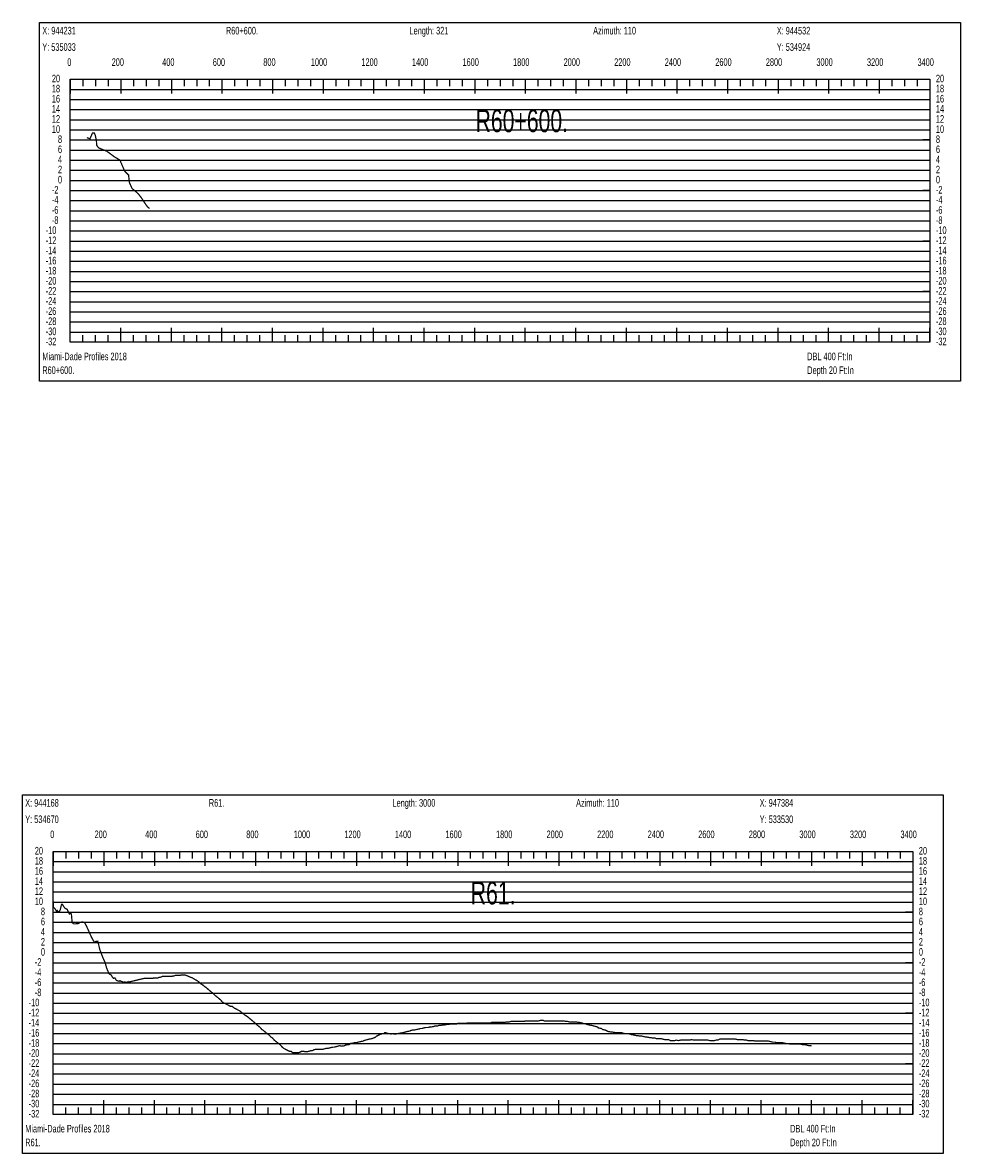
# Model space of a CAD drawing. Header units: inches. Extents: x 471865 to 538526, y 1054316 to 1102451.
# Tile 81 of 114: x 506689 to 510399, y 1067555 to 1072027. Entities that reach past the tile are written whole.
import ezdxf

# ---------------------------------------------------------------- set-up
doc = ezdxf.new("R2010")
doc.units = ezdxf.units.IN
doc.header["$MEASUREMENT"] = 0
for name, color, linetype in [('LABELS', 7, 'Continuous'), ('X_Gr1', 7, 'Continuous'), ('XSECTION', 7, 'Continuous')]:
    doc.layers.add(name, color=color, linetype=linetype)
doc.styles.get("Standard").update_dxf_attribs({"font": 'arial.ttf'})

msp = doc.modelspace()

# ---------------------------------------------------------------- linework, layer by layer
at = {"layer": 'X_Gr1', "color": 6, "linetype": 'Continuous', "lineweight": 18, "true_color": 0xff00ff, "transparency": 33554687, "const_width": 5}
for points in [[(506943.3, 1071572.3), (506943.3, 1071572.3), (506955.9, 1071568.2), (506965.8, 1071591.2), (506972.4, 1071591.5), (506976.6, 1071582.3), (506981.1, 1071560.4), (506982.5, 1071542.2), (506989.8, 1071532.3), (507002.5, 1071526.9), (507023.2, 1071518.3), (507051.3, 1071497.4), (507074.3, 1071483.5), (507092.8, 1071440.4), (507108.5, 1071424.5), (507111.3, 1071396.2), (507122.2, 1071371.4), (507134.3, 1071361.4), (507146.4, 1071350.9), (507158.9, 1071334.9), (507171.7, 1071315.5), (507182.3, 1071300), (507191.2, 1071292.2)], [(506810.5, 1068552.6), (506810.5, 1068552.6), (506810.9, 1068528.8), (506815.6, 1068525.3), (506819.9, 1068518.6), (506823.7, 1068512.3), (506826.5, 1068515.8), (506829.5, 1068510.2), (506834.1, 1068512.5), (506837.6, 1068517.3), (506843.4, 1068541), (506846.1, 1068540.8), (506856, 1068525.6), (506865.4, 1068520.6), (506873.9, 1068502.6), (506877.9, 1068506.1), (506882.3, 1068501), (506884.8, 1068472.2), (506885.7, 1068467.5), (506891, 1068463.4), (506898.4, 1068463.3), (506907.8, 1068463.8), (506916.8, 1068468.7), (506926.1, 1068471), (506935, 1068467.1), (506941.9, 1068454.4), (506952.4, 1068431.1), (506963.1, 1068407.5), (506972.8, 1068390.7), (506979.1, 1068393.8), (506986.5, 1068394.7), (506994.9, 1068360.7), (507003.3, 1068338.4), (507008, 1068326.5), (507015.3, 1068311), (507021.2, 1068289.6), (507026.3, 1068276.9), (507031.8, 1068265), (507039.2, 1068261.5), (507043.7, 1068253.9), (507048.6, 1068247.9), (507054.5, 1068249.4), (507060.1, 1068239.9), (507062.7, 1068238.3), (507067.4, 1068237.4), (507070.7, 1068236.1), (507074.6, 1068238.2), (507077.8, 1068236.3), (507083.7, 1068234.6), (507087.1, 1068231.9), (507091.2, 1068233.3), (507098.8, 1068232.4), (507103.1, 1068232.1), (507106.9, 1068234.5), (507107.4, 1068232.7), (507111.1, 1068232.7), (507112.6, 1068233.8), (507117.7, 1068235), (507122.9, 1068236.2), (507128.1, 1068237.5), (507133.3, 1068238.8), (507138.5, 1068240), (507143.7, 1068241.3), (507148.9, 1068242.5), (507154.1, 1068243.8), (507159.3, 1068245), (507164.5, 1068246.2), (507168.9, 1068247.4), (507173.4, 1068247.4), (507178.5, 1068247.4), (507184, 1068247.4), (507189.1, 1068247.4), (507193.7, 1068247.4), (507198.4, 1068247.4), (507203.2, 1068247.4), (507208.2, 1068249.4), (507213.4, 1068249.4), (507218.9, 1068249.4), (507224.1, 1068249.4), (507229, 1068251.4), (507233.5, 1068251.4), (507237.7, 1068253.4), (507242.1, 1068255.4), (507246.6, 1068255.4), (507251.2, 1068255.4), (507255.9, 1068255.4), (507260.7, 1068255.4), (507265.7, 1068255.4), (507270.8, 1068255.4), (507275.8, 1068255.4), (507280.4, 1068255.4), (507284.7, 1068257.4), (507288.9, 1068257.4), (507293.4, 1068259.4), (507298.3, 1068259.4), (507303.3, 1068259.4), (507308.2, 1068259.4), (507312.6, 1068259.4), (507316.7, 1068261.4), (507321, 1068261.4), (507325.8, 1068261.4), (507331, 1068261.4), (507336.1, 1068259.4), (507341, 1068257.4), (507345.7, 1068255.4), (507350.3, 1068253.4), (507355.4, 1068251.4), (507361, 1068249.4), (507367.3, 1068245.4), (507374.2, 1068241.4), (507381.4, 1068237.4), (507388.7, 1068231.4), (507395.6, 1068225.4), (507402.2, 1068221.4), (507408.8, 1068215.4), (507415.5, 1068211.4), (507422.1, 1068205.4), (507428.9, 1068199.4), (507436.2, 1068193.4), (507443.9, 1068187.4), (507451.6, 1068179.4), (507459.3, 1068173.4), (507466.5, 1068167.4), (507473.2, 1068161.4), (507480, 1068153.4), (507487.4, 1068149.4), (507495.5, 1068145.4), (507503.4, 1068141.4), (507510.7, 1068137.4), (507517.6, 1068137.4), (507524.7, 1068131.4), (507532.1, 1068127.4), (507539.8, 1068123.4), (507547.5, 1068119.4), (507555.1, 1068113.4), (507562.5, 1068107.4), (507570, 1068101.4), (507577.2, 1068097.4), (507584.5, 1068091.4), (507591.7, 1068085.4), (507598.7, 1068079.4), (507606, 1068073.4), (507613.9, 1068065.4), (507621.7, 1068059.4), (507629, 1068053.4), (507635.8, 1068045.4), (507642.2, 1068041.4), (507649, 1068035.4), (507656.5, 1068029.4), (507664.4, 1068023.4), (507671.7, 1068015.4), (507678.2, 1068011.4), (507684.7, 1068003.4), (507692.2, 1067997.4), (507700.3, 1067991.4), (507708, 1067985.4), (507714.7, 1067977.4), (507721.3, 1067971.4), (507728.4, 1067967.4), (507736.2, 1067963.4), (507744, 1067959.4), (507751.1, 1067959.4), (507757.7, 1067953.4), (507764.7, 1067953.4), (507772.2, 1067953.4), (507779.5, 1067953.4), (507786.3, 1067955.4), (507792.9, 1067959.4), (507799.9, 1067959.4), (507807.4, 1067957.4), (507814.9, 1067957.4), (507822.2, 1067959.4), (507828.7, 1067961.4), (507835.1, 1067961.4), (507842.2, 1067965.4), (507849.9, 1067967.4), (507857.4, 1067967.4), (507864.2, 1067967.4), (507871, 1067967.4), (507878.2, 1067967.4), (507885.4, 1067969.4), (507892.4, 1067971.4), (507899.5, 1067971.4), (507907.3, 1067973.4), (507915.1, 1067975.4), (507922, 1067975.4), (507928.8, 1067977.4), (507935.9, 1067979.4), (507943.9, 1067981.4), (507952.1, 1067979.4), (507962.9, 1067981.4), (507966.3, 1067983.4), (507973.2, 1067985.4), (507980.8, 1067985.4), (507988.4, 1067991.4), (507995.7, 1067991.4), (508002.7, 1067993.4), (508009.7, 1067993.4), (508017.1, 1067995.4), (508025, 1067997.4), (508036.1, 1067999.4), (508039.4, 1068001.4), (508045.8, 1068003.4), (508052.8, 1068005.4), (508060.5, 1068007.4), (508072, 1068009.4), (508075.7, 1068011.4), (508082.9, 1068013.4), (508090.2, 1068019.4), (508098.1, 1068023.4), (508106.1, 1068027.4), (508118, 1068029.4), (508121.9, 1068033.4), (508129.4, 1068031.4), (508136.9, 1068029.4), (508147.5, 1068027.4), (508151, 1068029.4), (508158.2, 1068027.4), (508166, 1068027.4), (508173.8, 1068029.4), (508184.8, 1068031.4), (508188.5, 1068031.4), (508195.6, 1068033.4), (508203, 1068035.4), (508210.6, 1068037.4), (508221.3, 1068039.4), (508224.8, 1068041.4), (508231.8, 1068043.4), (508239.4, 1068043.4), (508247.5, 1068045.4), (508258.5, 1068047.4), (508262, 1068049.4), (508268.9, 1068049.4), (508276, 1068051.4), (508283.8, 1068053.4), (508295.1, 1068053.4), (508298.8, 1068055.4), (508305.7, 1068055.4), (508316.2, 1068057.4), (508320, 1068059.4), (508331.9, 1068059.4), (508335.9, 1068061.4), (508343.4, 1068061.4), (508350.3, 1068063.4), (508357.2, 1068063.4), (508368.7, 1068065.4), (508376.8, 1068065.4), (508380.8, 1068067.4), (508391.7, 1068067.4), (508395.4, 1068067.4), (508406.6, 1068067.4), (508410.5, 1068069.4), (508418.2, 1068069.4), (508429.3, 1068069.4), (508432.9, 1068069.4), (508440.2, 1068069.4), (508451.5, 1068071.4), (508455.4, 1068071.4), (508467.3, 1068071.4), (508471.3, 1068071.4), (508478.6, 1068071.4), (508485.7, 1068071.4), (508492.8, 1068071.4), (508503.6, 1068071.4), (508507.4, 1068071.4), (508514.8, 1068071.4), (508522.4, 1068071.4), (508529.8, 1068071.4), (508540.8, 1068071.4), (508544.4, 1068073.4), (508551.7, 1068073.4), (508562.5, 1068073.4), (508566, 1068073.4), (508577.1, 1068073.4), (508581.1, 1068073.4), (508589.1, 1068073.4), (508596.7, 1068073.4), (508603.6, 1068075.4), (508614.2, 1068075.4), (508621.7, 1068077.4), (508625.5, 1068077.4), (508637.1, 1068077.4), (508640.9, 1068077.4), (508652.2, 1068077.4), (508655.9, 1068077.4), (508663.4, 1068077.4), (508674.5, 1068077.4), (508678.1, 1068079.4), (508688.9, 1068079.4), (508696.7, 1068079.4), (508700.6, 1068079.4), (508711.7, 1068079.4), (508715.3, 1068079.4), (508726.7, 1068079.4), (508730.6, 1068079.4), (508738, 1068081.4), (508748.8, 1068081.4), (508752.5, 1068079.4), (508764.6, 1068079.4), (508768.8, 1068079.4), (508776.5, 1068079.4), (508787.7, 1068079.4), (508791.3, 1068079.4), (508802, 1068079.4), (508809.4, 1068079.4), (508813.2, 1068079.4), (508824.5, 1068079.4), (508828.3, 1068079.4), (508840.2, 1068077.4), (508844.4, 1068077.4), (508852.4, 1068075.4), (508863.3, 1068075.4), (508870.7, 1068075.4), (508878.6, 1068075.4), (508886.9, 1068073.4), (508891, 1068073.4), (508902.6, 1068071.4), (508906.3, 1068069.4), (508917.4, 1068067.4), (508921.4, 1068065.4), (508929.6, 1068063.4), (508941.6, 1068061.4), (508948.7, 1068059.4), (508955.5, 1068057.4), (508963.2, 1068055.4), (508967.2, 1068051.4), (508979.3, 1068049.4), (508983.1, 1068045.4), (508994.1, 1068043.4), (509001.9, 1068039.4), (509005.9, 1068037.4), (509017.6, 1068035.4), (509021.3, 1068035.4), (509032.2, 1068033.4), (509040.1, 1068033.4), (509044, 1068033.4), (509055.5, 1068033.4), (509063.2, 1068031.4), (509070.6, 1068029.4), (509077.8, 1068029.4), (509081.4, 1068029.4), (509092.7, 1068027.4), (509096.8, 1068025.4), (509109.1, 1068023.4), (509116.9, 1068021.4), (509120.6, 1068021.4), (509131.2, 1068019.4), (509138.6, 1068019.4), (509146.5, 1068017.4), (509154.6, 1068015.4), (509158.7, 1068015.4), (509170, 1068013.4), (509173.5, 1068013.4), (509184, 1068011.4), (509191.7, 1068011.4), (509195.6, 1068009.4), (509206.9, 1068009.4), (509214.2, 1068009.4), (509221.6, 1068007.4), (509229.3, 1068005.4), (509233.2, 1068005.4), (509244.6, 1068005.4), (509252.2, 1068001.4), (509256.1, 1068001.4), (509267.5, 1068001.4), (509275.1, 1068003.4), (509283.4, 1068001.4), (509291.9, 1068003.4), (509296.1, 1068003.4), (509307.1, 1068003.4), (509314.2, 1068003.4), (509321.6, 1068003.4), (509329.7, 1068003.4), (509333.8, 1068005.4), (509346.3, 1068003.4), (509350.3, 1068003.4), (509361.4, 1068003.4), (509368.8, 1068003.4), (509372.6, 1068003.4), (509385.1, 1068003.4), (509393, 1068003.4), (509400.6, 1068003.4), (509408.5, 1068001.4), (509412.5, 1068001.4), (509424.9, 1068001.4), (509432.5, 1068003.4), (509439.6, 1068003.4), (509447, 1068007.4), (509450.9, 1068007.4), (509463.5, 1068007.4), (509471.5, 1068007.4), (509478.7, 1068007.4), (509485.7, 1068007.4), (509489.3, 1068007.4), (509501.1, 1068007.4), (509509.2, 1068007.4), (509516.8, 1068005.4), (509523.8, 1068005.4), (509527.2, 1068005.4), (509538.1, 1068005.4), (509545.6, 1068003.4), (509552.8, 1068003.4), (509559.6, 1068001.4), (509566.1, 1068001.4), (509573, 1068001.4), (509580.5, 1068001.4), (509588.4, 1067999.4), (509596.3, 1067999.4), (509600, 1067999.4), (509610.5, 1067999.4), (509617.9, 1067999.4), (509625.5, 1067999.4), (509633, 1067999.4), (509640.5, 1067999.4), (509648.5, 1067997.4), (509656.8, 1067995.4), (509664.9, 1067995.4), (509672.6, 1067993.4), (509679.9, 1067993.4), (509687.1, 1067993.4), (509694.9, 1067993.4), (509703.1, 1067991.4), (509711.5, 1067989.4), (509719.6, 1067989.4), (509727.5, 1067987.4), (509735.5, 1067987.4), (509743.5, 1067987.4), (509751.5, 1067987.4), (509759.2, 1067987.4), (509766.9, 1067987.4), (509775.1, 1067985.4), (509783.7, 1067985.4), (509792.1, 1067983.4), (509799.9, 1067981.4), (509807.2, 1067981.4), (509810.4, 1067980.5)]]:
    msp.add_lwpolyline(points, dxfattribs=at)
at = {"layer": 'XSECTION', "color": 18, "linetype": 'Continuous', "true_color": 0x000000}
for points in [[(506756.7, 1072027.5), (510399.1, 1072027.5), (510399.1, 1070609.5), (506756.7, 1070609.5), (506756.7, 1072027.5)], [(506877.9, 1071803.5), (510277.9, 1071803.5), (510277.9, 1070763.5), (506877.9, 1070763.5), (506877.9, 1071803.5)], [(506877.9, 1071803.5), (506877.9, 1071747.1)], [(506877.9, 1071803.5), (506877.9, 1071747.1)], [(506877.9, 1071803.5), (506877.9, 1071775.5)], [(506877.9, 1071803.5), (506877.9, 1071775.5)], [(506927.9, 1071803.5), (506927.9, 1071775.5)], [(506977.9, 1071803.5), (506977.9, 1071775.5)], [(507027.9, 1071803.5), (507027.9, 1071775.5)], [(507077.9, 1071803.5), (507077.9, 1071747.1)], [(507077.9, 1071803.5), (507077.9, 1071775.5)], [(507127.9, 1071803.5), (507127.9, 1071775.5)], [(507177.9, 1071803.5), (507177.9, 1071775.5)], [(507227.9, 1071803.5), (507227.9, 1071775.5)], [(507277.9, 1071803.5), (507277.9, 1071747.1)], [(507277.9, 1071803.5), (507277.9, 1071775.5)], [(507327.9, 1071803.5), (507327.9, 1071775.5)], [(507377.9, 1071803.5), (507377.9, 1071775.5)], [(507427.9, 1071803.5), (507427.9, 1071775.5)], [(507477.9, 1071803.5), (507477.9, 1071747.1)], [(507477.9, 1071803.5), (507477.9, 1071775.5)], [(507527.9, 1071803.5), (507527.9, 1071775.5)], [(507577.9, 1071803.5), (507577.9, 1071775.5)], [(507627.9, 1071803.5), (507627.9, 1071775.5)], [(507677.9, 1071803.5), (507677.9, 1071747.1)], [(507677.9, 1071803.5), (507677.9, 1071775.5)], [(507727.9, 1071803.5), (507727.9, 1071775.5)], [(507777.9, 1071803.5), (507777.9, 1071775.5)], [(507827.9, 1071803.5), (507827.9, 1071775.5)], [(507877.9, 1071803.5), (507877.9, 1071747.1)], [(507877.9, 1071803.5), (507877.9, 1071775.5)], [(507927.9, 1071803.5), (507927.9, 1071775.5)], [(507977.9, 1071803.5), (507977.9, 1071775.5)], [(508027.9, 1071803.5), (508027.9, 1071775.5)], [(508077.9, 1071803.5), (508077.9, 1071747.1)], [(508077.9, 1071803.5), (508077.9, 1071775.5)], [(508127.9, 1071803.5), (508127.9, 1071775.5)], [(508177.9, 1071803.5), (508177.9, 1071775.5)], [(508227.9, 1071803.5), (508227.9, 1071775.5)], [(508277.9, 1071803.5), (508277.9, 1071747.1)], [(508277.9, 1071803.5), (508277.9, 1071775.5)], [(508327.9, 1071803.5), (508327.9, 1071775.5)], [(508377.9, 1071803.5), (508377.9, 1071775.5)], [(508427.9, 1071803.5), (508427.9, 1071775.5)], [(508477.9, 1071803.5), (508477.9, 1071747.1)], [(508477.9, 1071803.5), (508477.9, 1071775.5)], [(508527.9, 1071803.5), (508527.9, 1071775.5)], [(508577.9, 1071803.5), (508577.9, 1071775.5)], [(508627.9, 1071803.5), (508627.9, 1071775.5)], [(508677.9, 1071803.5), (508677.9, 1071747.1)], [(508677.9, 1071803.5), (508677.9, 1071775.5)], [(508727.9, 1071803.5), (508727.9, 1071775.5)], [(508777.9, 1071803.5), (508777.9, 1071775.5)], [(508827.9, 1071803.5), (508827.9, 1071775.5)], [(508877.9, 1071803.5), (508877.9, 1071747.1)], [(508877.9, 1071803.5), (508877.9, 1071775.5)], [(508927.9, 1071803.5), (508927.9, 1071775.5)], [(508977.9, 1071803.5), (508977.9, 1071775.5)], [(509027.9, 1071803.5), (509027.9, 1071775.5)], [(509077.9, 1071803.5), (509077.9, 1071747.1)], [(509077.9, 1071803.5), (509077.9, 1071775.5)], [(509127.9, 1071803.5), (509127.9, 1071775.5)], [(509177.9, 1071803.5), (509177.9, 1071775.5)], [(509227.9, 1071803.5), (509227.9, 1071775.5)], [(509277.9, 1071803.5), (509277.9, 1071747.1)], [(509277.9, 1071803.5), (509277.9, 1071775.5)], [(509327.9, 1071803.5), (509327.9, 1071775.5)], [(509377.9, 1071803.5), (509377.9, 1071775.5)], [(509427.9, 1071803.5), (509427.9, 1071775.5)], [(509477.9, 1071803.5), (509477.9, 1071747.1)], [(509477.9, 1071803.5), (509477.9, 1071775.5)], [(509527.9, 1071803.5), (509527.9, 1071775.5)], [(509577.9, 1071803.5), (509577.9, 1071775.5)], [(509627.9, 1071803.5), (509627.9, 1071775.5)], [(509677.9, 1071803.5), (509677.9, 1071747.1)], [(509677.9, 1071803.5), (509677.9, 1071775.5)], [(509727.9, 1071803.5), (509727.9, 1071775.5)], [(509777.9, 1071803.5), (509777.9, 1071775.5)], [(509827.9, 1071803.5), (509827.9, 1071775.5)], [(509877.9, 1071803.5), (509877.9, 1071747.1)], [(509877.9, 1071803.5), (509877.9, 1071775.5)], [(509927.9, 1071803.5), (509927.9, 1071775.5)], [(509977.9, 1071803.5), (509977.9, 1071775.5)], [(510027.9, 1071803.5), (510027.9, 1071775.5)], [(510077.9, 1071803.5), (510077.9, 1071747.1)], [(510077.9, 1071803.5), (510077.9, 1071775.5)], [(510127.9, 1071803.5), (510127.9, 1071775.5)], [(510177.9, 1071803.5), (510177.9, 1071775.5)], [(510227.9, 1071803.5), (510227.9, 1071775.5)], [(510277.9, 1071803.5), (510277.9, 1071747.1)], [(510277.9, 1071803.5), (510277.9, 1071775.5)], [(506877.9, 1071563.5), (506905.9, 1071563.5)], [(510277.9, 1071563.5), (510249.9, 1071563.5)], [(506877.9, 1071363.5), (506905.9, 1071363.5)], [(510277.9, 1071363.5), (510249.9, 1071363.5)], [(506877.9, 1071163.5), (506905.9, 1071163.5)], [(510277.9, 1071163.5), (510249.9, 1071163.5)], [(506877.9, 1070963.5), (506905.9, 1070963.5)], [(510277.9, 1070963.5), (510249.9, 1070963.5)], [(506877.9, 1070763.5), (506877.9, 1070819.9)], [(506877.9, 1070763.5), (506877.9, 1070819.9)], [(507077.9, 1070763.5), (507077.9, 1070819.9)], [(507277.9, 1070763.5), (507277.9, 1070819.9)], [(507477.9, 1070763.5), (507477.9, 1070819.9)], [(507677.9, 1070763.5), (507677.9, 1070819.9)], [(507877.9, 1070763.5), (507877.9, 1070819.9)], [(508077.9, 1070763.5), (508077.9, 1070819.9)], [(508277.9, 1070763.5), (508277.9, 1070819.9)], [(508477.9, 1070763.5), (508477.9, 1070819.9)], [(508677.9, 1070763.5), (508677.9, 1070819.9)], [(508877.9, 1070763.5), (508877.9, 1070819.9)], [(509077.9, 1070763.5), (509077.9, 1070819.9)], [(509277.9, 1070763.5), (509277.9, 1070819.9)], [(509477.9, 1070763.5), (509477.9, 1070819.9)], [(509677.9, 1070763.5), (509677.9, 1070819.9)], [(509877.9, 1070763.5), (509877.9, 1070819.9)], [(510077.9, 1070763.5), (510077.9, 1070819.9)], [(510277.9, 1070763.5), (510277.9, 1070819.9)], [(506877.9, 1070763.5), (506877.9, 1070791.5)], [(506877.9, 1070763.5), (506877.9, 1070791.5)], [(506927.9, 1070763.5), (506927.9, 1070791.5)], [(506977.9, 1070763.5), (506977.9, 1070791.5)], [(507027.9, 1070763.5), (507027.9, 1070791.5)], [(507077.9, 1070763.5), (507077.9, 1070791.5)], [(507127.9, 1070763.5), (507127.9, 1070791.5)], [(507177.9, 1070763.5), (507177.9, 1070791.5)], [(507227.9, 1070763.5), (507227.9, 1070791.5)], [(507277.9, 1070763.5), (507277.9, 1070791.5)], [(507327.9, 1070763.5), (507327.9, 1070791.5)], [(507377.9, 1070763.5), (507377.9, 1070791.5)], [(507427.9, 1070763.5), (507427.9, 1070791.5)], [(507477.9, 1070763.5), (507477.9, 1070791.5)], [(507527.9, 1070763.5), (507527.9, 1070791.5)], [(507577.9, 1070763.5), (507577.9, 1070791.5)], [(507627.9, 1070763.5), (507627.9, 1070791.5)], [(507677.9, 1070763.5), (507677.9, 1070791.5)], [(507727.9, 1070763.5), (507727.9, 1070791.5)], [(507777.9, 1070763.5), (507777.9, 1070791.5)], [(507827.9, 1070763.5), (507827.9, 1070791.5)], [(507877.9, 1070763.5), (507877.9, 1070791.5)], [(507927.9, 1070763.5), (507927.9, 1070791.5)], [(507977.9, 1070763.5), (507977.9, 1070791.5)], [(508027.9, 1070763.5), (508027.9, 1070791.5)], [(508077.9, 1070763.5), (508077.9, 1070791.5)], [(508127.9, 1070763.5), (508127.9, 1070791.5)], [(508177.9, 1070763.5), (508177.9, 1070791.5)], [(508227.9, 1070763.5), (508227.9, 1070791.5)], [(508277.9, 1070763.5), (508277.9, 1070791.5)], [(508327.9, 1070763.5), (508327.9, 1070791.5)], [(508377.9, 1070763.5), (508377.9, 1070791.5)], [(508427.9, 1070763.5), (508427.9, 1070791.5)], [(508477.9, 1070763.5), (508477.9, 1070791.5)], [(508527.9, 1070763.5), (508527.9, 1070791.5)], [(508577.9, 1070763.5), (508577.9, 1070791.5)], [(508627.9, 1070763.5), (508627.9, 1070791.5)], [(508677.9, 1070763.5), (508677.9, 1070791.5)], [(508727.9, 1070763.5), (508727.9, 1070791.5)], [(508777.9, 1070763.5), (508777.9, 1070791.5)], [(508827.9, 1070763.5), (508827.9, 1070791.5)], [(508877.9, 1070763.5), (508877.9, 1070791.5)], [(508927.9, 1070763.5), (508927.9, 1070791.5)], [(508977.9, 1070763.5), (508977.9, 1070791.5)], [(509027.9, 1070763.5), (509027.9, 1070791.5)], [(509077.9, 1070763.5), (509077.9, 1070791.5)], [(509127.9, 1070763.5), (509127.9, 1070791.5)], [(509177.9, 1070763.5), (509177.9, 1070791.5)], [(509227.9, 1070763.5), (509227.9, 1070791.5)], [(509277.9, 1070763.5), (509277.9, 1070791.5)], [(509327.9, 1070763.5), (509327.9, 1070791.5)], [(509377.9, 1070763.5), (509377.9, 1070791.5)], [(509427.9, 1070763.5), (509427.9, 1070791.5)], [(509477.9, 1070763.5), (509477.9, 1070791.5)], [(509527.9, 1070763.5), (509527.9, 1070791.5)], [(509577.9, 1070763.5), (509577.9, 1070791.5)], [(509627.9, 1070763.5), (509627.9, 1070791.5)], [(509677.9, 1070763.5), (509677.9, 1070791.5)], [(509727.9, 1070763.5), (509727.9, 1070791.5)], [(509777.9, 1070763.5), (509777.9, 1070791.5)], [(509827.9, 1070763.5), (509827.9, 1070791.5)], [(509877.9, 1070763.5), (509877.9, 1070791.5)], [(509927.9, 1070763.5), (509927.9, 1070791.5)], [(509977.9, 1070763.5), (509977.9, 1070791.5)], [(510027.9, 1070763.5), (510027.9, 1070791.5)], [(510077.9, 1070763.5), (510077.9, 1070791.5)], [(510127.9, 1070763.5), (510127.9, 1070791.5)], [(510177.9, 1070763.5), (510177.9, 1070791.5)], [(510227.9, 1070763.5), (510227.9, 1070791.5)], [(510277.9, 1070763.5), (510277.9, 1070791.5)], [(506689.2, 1068973.4), (510331.6, 1068973.4), (510331.6, 1067555.4), (506689.2, 1067555.4), (506689.2, 1068973.4)], [(506810.4, 1068749.4), (510210.4, 1068749.4), (510210.4, 1067709.4), (506810.4, 1067709.4), (506810.4, 1068749.4)], [(506810.4, 1068749.4), (506810.4, 1068693)], [(506810.4, 1068749.4), (506810.4, 1068693)], [(506810.4, 1068749.4), (506810.4, 1068721.4)], [(506810.4, 1068749.4), (506810.4, 1068721.4)], [(506860.4, 1068749.4), (506860.4, 1068721.4)], [(506910.4, 1068749.4), (506910.4, 1068721.4)], [(506960.4, 1068749.4), (506960.4, 1068721.4)], [(507010.4, 1068749.4), (507010.4, 1068693)], [(507010.4, 1068749.4), (507010.4, 1068721.4)], [(507060.4, 1068749.4), (507060.4, 1068721.4)], [(507110.4, 1068749.4), (507110.4, 1068721.4)], [(507160.4, 1068749.4), (507160.4, 1068721.4)], [(507210.4, 1068749.4), (507210.4, 1068693)], [(507210.4, 1068749.4), (507210.4, 1068721.4)], [(507260.4, 1068749.4), (507260.4, 1068721.4)], [(507310.4, 1068749.4), (507310.4, 1068721.4)], [(507360.4, 1068749.4), (507360.4, 1068721.4)], [(507410.4, 1068749.4), (507410.4, 1068693)], [(507410.4, 1068749.4), (507410.4, 1068721.4)], [(507460.4, 1068749.4), (507460.4, 1068721.4)], [(507510.4, 1068749.4), (507510.4, 1068721.4)], [(507560.4, 1068749.4), (507560.4, 1068721.4)], [(507610.4, 1068749.4), (507610.4, 1068693)], [(507610.4, 1068749.4), (507610.4, 1068721.4)], [(507660.4, 1068749.4), (507660.4, 1068721.4)], [(507710.4, 1068749.4), (507710.4, 1068721.4)], [(507760.4, 1068749.4), (507760.4, 1068721.4)], [(507810.4, 1068749.4), (507810.4, 1068693)], [(507810.4, 1068749.4), (507810.4, 1068721.4)], [(507860.4, 1068749.4), (507860.4, 1068721.4)], [(507910.4, 1068749.4), (507910.4, 1068721.4)], [(507960.4, 1068749.4), (507960.4, 1068721.4)], [(508010.4, 1068749.4), (508010.4, 1068693)], [(508010.4, 1068749.4), (508010.4, 1068721.4)], [(508060.4, 1068749.4), (508060.4, 1068721.4)], [(508110.4, 1068749.4), (508110.4, 1068721.4)], [(508160.4, 1068749.4), (508160.4, 1068721.4)], [(508210.4, 1068749.4), (508210.4, 1068693)], [(508210.4, 1068749.4), (508210.4, 1068721.4)], [(508260.4, 1068749.4), (508260.4, 1068721.4)], [(508310.4, 1068749.4), (508310.4, 1068721.4)], [(508360.4, 1068749.4), (508360.4, 1068721.4)], [(508410.4, 1068749.4), (508410.4, 1068693)], [(508410.4, 1068749.4), (508410.4, 1068721.4)], [(508460.4, 1068749.4), (508460.4, 1068721.4)], [(508510.4, 1068749.4), (508510.4, 1068721.4)], [(508560.4, 1068749.4), (508560.4, 1068721.4)], [(508610.4, 1068749.4), (508610.4, 1068693)], [(508610.4, 1068749.4), (508610.4, 1068721.4)], [(508660.4, 1068749.4), (508660.4, 1068721.4)], [(508710.4, 1068749.4), (508710.4, 1068721.4)], [(508760.4, 1068749.4), (508760.4, 1068721.4)], [(508810.4, 1068749.4), (508810.4, 1068693)], [(508810.4, 1068749.4), (508810.4, 1068721.4)], [(508860.4, 1068749.4), (508860.4, 1068721.4)], [(508910.4, 1068749.4), (508910.4, 1068721.4)], [(508960.4, 1068749.4), (508960.4, 1068721.4)], [(509010.4, 1068749.4), (509010.4, 1068693)], [(509010.4, 1068749.4), (509010.4, 1068721.4)], [(509060.4, 1068749.4), (509060.4, 1068721.4)], [(509110.4, 1068749.4), (509110.4, 1068721.4)], [(509160.4, 1068749.4), (509160.4, 1068721.4)], [(509210.4, 1068749.4), (509210.4, 1068693)], [(509210.4, 1068749.4), (509210.4, 1068721.4)], [(509260.4, 1068749.4), (509260.4, 1068721.4)], [(509310.4, 1068749.4), (509310.4, 1068721.4)], [(509360.4, 1068749.4), (509360.4, 1068721.4)], [(509410.4, 1068749.4), (509410.4, 1068693)], [(509410.4, 1068749.4), (509410.4, 1068721.4)], [(509460.4, 1068749.4), (509460.4, 1068721.4)], [(509510.4, 1068749.4), (509510.4, 1068721.4)], [(509560.4, 1068749.4), (509560.4, 1068721.4)], [(509610.4, 1068749.4), (509610.4, 1068693)], [(509610.4, 1068749.4), (509610.4, 1068721.4)], [(509660.4, 1068749.4), (509660.4, 1068721.4)], [(509710.4, 1068749.4), (509710.4, 1068721.4)], [(509760.4, 1068749.4), (509760.4, 1068721.4)], [(509810.4, 1068749.4), (509810.4, 1068693)], [(509810.4, 1068749.4), (509810.4, 1068721.4)], [(509860.4, 1068749.4), (509860.4, 1068721.4)], [(509910.4, 1068749.4), (509910.4, 1068721.4)], [(509960.4, 1068749.4), (509960.4, 1068721.4)], [(510010.4, 1068749.4), (510010.4, 1068693)], [(510010.4, 1068749.4), (510010.4, 1068721.4)], [(510060.4, 1068749.4), (510060.4, 1068721.4)], [(510110.4, 1068749.4), (510110.4, 1068721.4)], [(510160.4, 1068749.4), (510160.4, 1068721.4)], [(510210.4, 1068749.4), (510210.4, 1068693)], [(510210.4, 1068749.4), (510210.4, 1068721.4)], [(506810.4, 1068509.4), (506838.4, 1068509.4)], [(510210.4, 1068509.4), (510182.4, 1068509.4)], [(506810.4, 1068309.4), (506838.4, 1068309.4)], [(510210.4, 1068309.4), (510182.4, 1068309.4)], [(506810.4, 1068109.4), (506838.4, 1068109.4)], [(510210.4, 1068109.4), (510182.4, 1068109.4)], [(506810.4, 1067909.4), (506838.4, 1067909.4)], [(510210.4, 1067909.4), (510182.4, 1067909.4)], [(506810.4, 1067709.4), (506810.4, 1067765.8)], [(506810.4, 1067709.4), (506810.4, 1067765.8)], [(507010.4, 1067709.4), (507010.4, 1067765.8)], [(507210.4, 1067709.4), (507210.4, 1067765.8)], [(507410.4, 1067709.4), (507410.4, 1067765.8)], [(507610.4, 1067709.4), (507610.4, 1067765.8)], [(507810.4, 1067709.4), (507810.4, 1067765.8)], [(508010.4, 1067709.4), (508010.4, 1067765.8)], [(508210.4, 1067709.4), (508210.4, 1067765.8)], [(508410.4, 1067709.4), (508410.4, 1067765.8)], [(508610.4, 1067709.4), (508610.4, 1067765.8)], [(508810.4, 1067709.4), (508810.4, 1067765.8)], [(509010.4, 1067709.4), (509010.4, 1067765.8)], [(509210.4, 1067709.4), (509210.4, 1067765.8)], [(509410.4, 1067709.4), (509410.4, 1067765.8)], [(509610.4, 1067709.4), (509610.4, 1067765.8)], [(509810.4, 1067709.4), (509810.4, 1067765.8)], [(510010.4, 1067709.4), (510010.4, 1067765.8)], [(510210.4, 1067709.4), (510210.4, 1067765.8)], [(506810.4, 1067709.4), (506810.4, 1067737.4)], [(506810.4, 1067709.4), (506810.4, 1067737.4)], [(506860.4, 1067709.4), (506860.4, 1067737.4)], [(506910.4, 1067709.4), (506910.4, 1067737.4)], [(506960.4, 1067709.4), (506960.4, 1067737.4)], [(507010.4, 1067709.4), (507010.4, 1067737.4)], [(507060.4, 1067709.4), (507060.4, 1067737.4)], [(507110.4, 1067709.4), (507110.4, 1067737.4)], [(507160.4, 1067709.4), (507160.4, 1067737.4)], [(507210.4, 1067709.4), (507210.4, 1067737.4)], [(507260.4, 1067709.4), (507260.4, 1067737.4)], [(507310.4, 1067709.4), (507310.4, 1067737.4)], [(507360.4, 1067709.4), (507360.4, 1067737.4)], [(507410.4, 1067709.4), (507410.4, 1067737.4)], [(507460.4, 1067709.4), (507460.4, 1067737.4)], [(507510.4, 1067709.4), (507510.4, 1067737.4)], [(507560.4, 1067709.4), (507560.4, 1067737.4)], [(507610.4, 1067709.4), (507610.4, 1067737.4)], [(507660.4, 1067709.4), (507660.4, 1067737.4)], [(507710.4, 1067709.4), (507710.4, 1067737.4)], [(507760.4, 1067709.4), (507760.4, 1067737.4)], [(507810.4, 1067709.4), (507810.4, 1067737.4)], [(507860.4, 1067709.4), (507860.4, 1067737.4)], [(507910.4, 1067709.4), (507910.4, 1067737.4)], [(507960.4, 1067709.4), (507960.4, 1067737.4)], [(508010.4, 1067709.4), (508010.4, 1067737.4)], [(508060.4, 1067709.4), (508060.4, 1067737.4)], [(508110.4, 1067709.4), (508110.4, 1067737.4)], [(508160.4, 1067709.4), (508160.4, 1067737.4)], [(508210.4, 1067709.4), (508210.4, 1067737.4)], [(508260.4, 1067709.4), (508260.4, 1067737.4)], [(508310.4, 1067709.4), (508310.4, 1067737.4)], [(508360.4, 1067709.4), (508360.4, 1067737.4)], [(508410.4, 1067709.4), (508410.4, 1067737.4)], [(508460.4, 1067709.4), (508460.4, 1067737.4)], [(508510.4, 1067709.4), (508510.4, 1067737.4)], [(508560.4, 1067709.4), (508560.4, 1067737.4)], [(508610.4, 1067709.4), (508610.4, 1067737.4)], [(508660.4, 1067709.4), (508660.4, 1067737.4)], [(508710.4, 1067709.4), (508710.4, 1067737.4)], [(508760.4, 1067709.4), (508760.4, 1067737.4)], [(508810.4, 1067709.4), (508810.4, 1067737.4)], [(508860.4, 1067709.4), (508860.4, 1067737.4)], [(508910.4, 1067709.4), (508910.4, 1067737.4)], [(508960.4, 1067709.4), (508960.4, 1067737.4)], [(509010.4, 1067709.4), (509010.4, 1067737.4)], [(509060.4, 1067709.4), (509060.4, 1067737.4)], [(509110.4, 1067709.4), (509110.4, 1067737.4)], [(509160.4, 1067709.4), (509160.4, 1067737.4)], [(509210.4, 1067709.4), (509210.4, 1067737.4)], [(509260.4, 1067709.4), (509260.4, 1067737.4)], [(509310.4, 1067709.4), (509310.4, 1067737.4)], [(509360.4, 1067709.4), (509360.4, 1067737.4)], [(509410.4, 1067709.4), (509410.4, 1067737.4)], [(509460.4, 1067709.4), (509460.4, 1067737.4)], [(509510.4, 1067709.4), (509510.4, 1067737.4)], [(509560.4, 1067709.4), (509560.4, 1067737.4)], [(509610.4, 1067709.4), (509610.4, 1067737.4)], [(509660.4, 1067709.4), (509660.4, 1067737.4)], [(509710.4, 1067709.4), (509710.4, 1067737.4)], [(509760.4, 1067709.4), (509760.4, 1067737.4)], [(509810.4, 1067709.4), (509810.4, 1067737.4)], [(509860.4, 1067709.4), (509860.4, 1067737.4)], [(509910.4, 1067709.4), (509910.4, 1067737.4)], [(509960.4, 1067709.4), (509960.4, 1067737.4)], [(510010.4, 1067709.4), (510010.4, 1067737.4)], [(510060.4, 1067709.4), (510060.4, 1067737.4)], [(510110.4, 1067709.4), (510110.4, 1067737.4)], [(510160.4, 1067709.4), (510160.4, 1067737.4)], [(510210.4, 1067709.4), (510210.4, 1067737.4)]]:
    msp.add_lwpolyline(points, dxfattribs=at)
at = {"layer": 'XSECTION', "color": 18, "true_color": 0x000000}
for points in [[(506877.9, 1071763.5), (510277.9, 1071763.5)], [(506877.9, 1071723.5), (510277.9, 1071723.5)], [(506877.9, 1071683.5), (510277.9, 1071683.5)], [(506877.9, 1071643.5), (510277.9, 1071643.5)], [(506877.9, 1071603.5), (510277.9, 1071603.5)], [(506877.9, 1071563.5), (510277.9, 1071563.5)], [(506877.9, 1071523.5), (510277.9, 1071523.5)], [(506877.9, 1071483.5), (510277.9, 1071483.5)], [(506877.9, 1071443.5), (510277.9, 1071443.5)], [(506877.9, 1071403.5), (510277.9, 1071403.5)], [(506877.9, 1071363.5), (510277.9, 1071363.5)], [(506877.9, 1071323.5), (510277.9, 1071323.5)], [(506877.9, 1071283.5), (510277.9, 1071283.5)], [(506877.9, 1071243.5), (510277.9, 1071243.5)], [(506877.9, 1071203.5), (510277.9, 1071203.5)], [(506877.9, 1071163.5), (510277.9, 1071163.5)], [(506877.9, 1071123.5), (510277.9, 1071123.5)], [(506877.9, 1071083.5), (510277.9, 1071083.5)], [(506877.9, 1071043.5), (510277.9, 1071043.5)], [(506877.9, 1071003.5), (510277.9, 1071003.5)], [(506877.9, 1070963.5), (510277.9, 1070963.5)], [(506877.9, 1070923.5), (510277.9, 1070923.5)], [(506877.9, 1070883.5), (510277.9, 1070883.5)], [(506877.9, 1070843.5), (510277.9, 1070843.5)], [(506877.9, 1070803.5), (510277.9, 1070803.5)], [(506810.4, 1068709.4), (510210.4, 1068709.4)], [(506810.4, 1068669.4), (510210.4, 1068669.4)], [(506810.4, 1068629.4), (510210.4, 1068629.4)], [(506810.4, 1068589.4), (510210.4, 1068589.4)], [(506810.4, 1068549.4), (510210.4, 1068549.4)], [(506810.4, 1068509.4), (510210.4, 1068509.4)], [(506810.4, 1068469.4), (510210.4, 1068469.4)], [(506810.4, 1068429.4), (510210.4, 1068429.4)], [(506810.4, 1068389.4), (510210.4, 1068389.4)], [(506810.4, 1068349.4), (510210.4, 1068349.4)], [(506810.4, 1068309.4), (510210.4, 1068309.4)], [(506810.4, 1068269.4), (510210.4, 1068269.4)], [(506810.4, 1068229.4), (510210.4, 1068229.4)], [(506810.4, 1068189.4), (510210.4, 1068189.4)], [(506810.4, 1068149.4), (510210.4, 1068149.4)], [(506810.4, 1068109.4), (510210.4, 1068109.4)], [(506810.4, 1068069.4), (510210.4, 1068069.4)], [(506810.4, 1068029.4), (510210.4, 1068029.4)], [(506810.4, 1067989.4), (510210.4, 1067989.4)], [(506810.4, 1067949.4), (510210.4, 1067949.4)], [(506810.4, 1067909.4), (510210.4, 1067909.4)], [(506810.4, 1067869.4), (510210.4, 1067869.4)], [(506810.4, 1067829.4), (510210.4, 1067829.4)], [(506810.4, 1067789.4), (510210.4, 1067789.4)], [(506810.4, 1067749.4), (510210.4, 1067749.4)]]:
    msp.add_lwpolyline(points, dxfattribs=at)

# ---------------------------------------------------------------- texts
at = {"layer": 'LABELS', "color": 18, "true_color": 0x000000, "width": 0.666667}
for s, height, p in [('X: 944231', 30, (506767.1, 1071980.7)), ('R60+600.', 30, (507493.5, 1071980.7)), ('Length: 321', 30, (508219.9, 1071980.7)), ('Azimuth: 110', 30, (508946.3, 1071980.7)), ('X: 944532', 30, (509672.7, 1071980.7)), ('Y: 535033', 30, (506767.1, 1071915.9)), ('Y: 534924', 30, (509672.7, 1071915.9)), ('0', 30, (506865.9, 1071856.3)), ('0', 30, (506865.9, 1071856.3)), ('200', 30, (507041.5, 1071856.3)), ('400', 30, (507241.5, 1071856.3)), ('600', 30, (507441.5, 1071856.3)), ('800', 30, (507641.5, 1071856.3)), ('1000', 30, (507829.5, 1071856.3)), ('1200', 30, (508029.5, 1071856.3)), ('1400', 30, (508229.5, 1071856.3)), ('1600', 30, (508429.5, 1071856.3)), ('1800', 30, (508629.5, 1071856.3)), ('2000', 30, (508829.5, 1071856.3)), ('2200', 30, (509029.5, 1071856.3)), ('2400', 30, (509229.5, 1071856.3)), ('2600', 30, (509429.5, 1071856.3)), ('2800', 30, (509629.5, 1071856.3)), ('3000', 30, (509829.5, 1071856.3)), ('3200', 30, (510029.5, 1071856.3)), ('3400', 30, (510229.5, 1071856.3)), ('20', 30, (506805.1, 1071791.5)), ('20', 30, (510302.3, 1071791.5)), ('18', 30, (506805.1, 1071751.5)), ('18', 30, (510302.3, 1071751.5)), ('16', 30, (506805.1, 1071711.5)), ('16', 30, (510302.3, 1071711.5)), ('14', 30, (506805.1, 1071671.5)), ('14', 30, (510302.3, 1071671.5)), ('12', 30, (506805.1, 1071631.5)), ('R60+600.', 90, (508481.1, 1071594.3)), ('12', 30, (510302.3, 1071631.5)), ('10', 30, (506805.1, 1071591.5)), ('10', 30, (510302.3, 1071591.5)), ('8', 30, (506829.1, 1071551.5)), ('8', 30, (510302.3, 1071551.5)), ('6', 30, (506829.1, 1071511.5)), ('6', 30, (510302.3, 1071511.5)), ('4', 30, (506829.1, 1071471.5)), ('4', 30, (510302.3, 1071471.5)), ('2', 30, (506829.1, 1071431.5)), ('0', 30, (506829.1, 1071391.5)), ('2', 30, (510302.3, 1071431.5)), ('0', 30, (510302.3, 1071391.5)), ('-2', 30, (506805.1, 1071351.5)), ('-2', 30, (510302.3, 1071351.5)), ('-4', 30, (506805.1, 1071311.5)), ('-4', 30, (510302.3, 1071311.5)), ('-6', 30, (506805.1, 1071271.5)), ('-6', 30, (510302.3, 1071271.5)), ('-8', 30, (506805.1, 1071231.5)), ('-8', 30, (510302.3, 1071231.5)), ('-10', 30, (506780.7, 1071191.5)), ('-10', 30, (510302.3, 1071191.5)), ('-12', 30, (506780.7, 1071151.5)), ('-12', 30, (510302.3, 1071151.5)), ('-14', 30, (506780.7, 1071111.5)), ('-14', 30, (510302.3, 1071111.5)), ('-16', 30, (506780.7, 1071071.5)), ('-18', 30, (506780.7, 1071031.5)), ('-16', 30, (510302.3, 1071071.5)), ('-18', 30, (510302.3, 1071031.5)), ('-20', 30, (506780.7, 1070991.5)), ('-20', 30, (510302.3, 1070991.5)), ('-22', 30, (506780.7, 1070951.5)), ('-22', 30, (510302.3, 1070951.5)), ('-24', 30, (506780.7, 1070911.5)), ('-24', 30, (510302.3, 1070911.5)), ('-26', 30, (506780.7, 1070871.5)), ('-26', 30, (510302.3, 1070871.5)), ('-28', 30, (506780.7, 1070831.5)), ('-28', 30, (510302.3, 1070831.5)), ('-30', 30, (506780.7, 1070791.5)), ('-30', 30, (510302.3, 1070791.5)), ('-32', 30, (506780.7, 1070751.5)), ('-32', 30, (510302.3, 1070751.5)), ('Miami-Dade Profiles 2018', 30, (506767.1, 1070692.3)), ('DBL 400 Ft:In', 30, (509793.1, 1070692.3)), ('R60+600.', 30, (506767.1, 1070637.9)), ('Depth 20 Ft:In', 30, (509793.1, 1070637.9)), ('X: 944168', 30, (506699.6, 1068926.6)), ('R61.', 30, (507426, 1068926.6)), ('Length: 3000', 30, (508152.4, 1068926.6)), ('Azimuth: 110', 30, (508878.8, 1068926.6)), ('X: 947384', 30, (509605.2, 1068926.6)), ('Y: 534670', 30, (506699.6, 1068861.8)), ('Y: 533530', 30, (509605.2, 1068861.8)), ('0', 30, (506798.4, 1068802.2)), ('0', 30, (506798.4, 1068802.2)), ('200', 30, (506974, 1068802.2)), ('400', 30, (507174, 1068802.2)), ('600', 30, (507374, 1068802.2)), ('800', 30, (507574, 1068802.2)), ('1000', 30, (507762, 1068802.2)), ('1200', 30, (507962, 1068802.2)), ('1400', 30, (508162, 1068802.2)), ('1600', 30, (508362, 1068802.2)), ('1800', 30, (508562, 1068802.2)), ('2000', 30, (508762, 1068802.2)), ('2200', 30, (508962, 1068802.2)), ('2400', 30, (509162, 1068802.2)), ('2600', 30, (509362, 1068802.2)), ('2800', 30, (509562, 1068802.2)), ('3000', 30, (509762, 1068802.2)), ('3200', 30, (509962, 1068802.2)), ('3400', 30, (510162, 1068802.2)), ('20', 30, (506737.6, 1068737.4)), ('20', 30, (510234.8, 1068737.4)), ('18', 30, (506737.6, 1068697.4)), ('18', 30, (510234.8, 1068697.4)), ('16', 30, (506737.6, 1068657.4)), ('14', 30, (506737.6, 1068617.4)), ('16', 30, (510234.8, 1068657.4)), ('14', 30, (510234.8, 1068617.4)), ('12', 30, (506737.6, 1068577.4)), ('R61.', 90, (508462, 1068540.2)), ('12', 30, (510234.8, 1068577.4)), ('10', 30, (506737.6, 1068537.4)), ('10', 30, (510234.8, 1068537.4)), ('8', 30, (506761.6, 1068497.4)), ('8', 30, (510234.8, 1068497.4)), ('6', 30, (506761.6, 1068457.4)), ('6', 30, (510234.8, 1068457.4)), ('4', 30, (506761.6, 1068417.4)), ('4', 30, (510234.8, 1068417.4)), ('2', 30, (506761.6, 1068377.4)), ('2', 30, (510234.8, 1068377.4)), ('0', 30, (506761.6, 1068337.4)), ('0', 30, (510234.8, 1068337.4)), ('-2', 30, (506737.6, 1068297.4)), ('-2', 30, (510234.8, 1068297.4)), ('-4', 30, (506737.6, 1068257.4)), ('-6', 30, (506737.6, 1068217.4)), ('-4', 30, (510234.8, 1068257.4)), ('-6', 30, (510234.8, 1068217.4)), ('-8', 30, (506737.6, 1068177.4)), ('-8', 30, (510234.8, 1068177.4)), ('-10', 30, (506713.2, 1068137.4)), ('-10', 30, (510234.8, 1068137.4)), ('-12', 30, (506713.2, 1068097.4)), ('-12', 30, (510234.8, 1068097.4)), ('-14', 30, (506713.2, 1068057.4)), ('-14', 30, (510234.8, 1068057.4)), ('-16', 30, (506713.2, 1068017.4)), ('-16', 30, (510234.8, 1068017.4)), ('-18', 30, (506713.2, 1067977.4)), ('-18', 30, (510234.8, 1067977.4)), ('-20', 30, (506713.2, 1067937.4)), ('-20', 30, (510234.8, 1067937.4)), ('-22', 30, (506713.2, 1067897.4)), ('-24', 30, (506713.2, 1067857.4)), ('-22', 30, (510234.8, 1067897.4)), ('-24', 30, (510234.8, 1067857.4)), ('-26', 30, (506713.2, 1067817.4)), ('-26', 30, (510234.8, 1067817.4)), ('-28', 30, (506713.2, 1067777.4)), ('-28', 30, (510234.8, 1067777.4)), ('-30', 30, (506713.2, 1067737.4)), ('-30', 30, (510234.8, 1067737.4)), ('-32', 30, (506713.2, 1067697.4)), ('-32', 30, (510234.8, 1067697.4)), ('Miami-Dade Profiles 2018', 30, (506699.6, 1067638.2)), ('DBL 400 Ft:In', 30, (509725.6, 1067638.2)), ('R61.', 30, (506699.6, 1067583.8)), ('Depth 20 Ft:In', 30, (509725.6, 1067583.8))]:
    msp.add_text(s, height=height, dxfattribs=at).set_placement(p)

doc.saveas('drawing.dxf')
